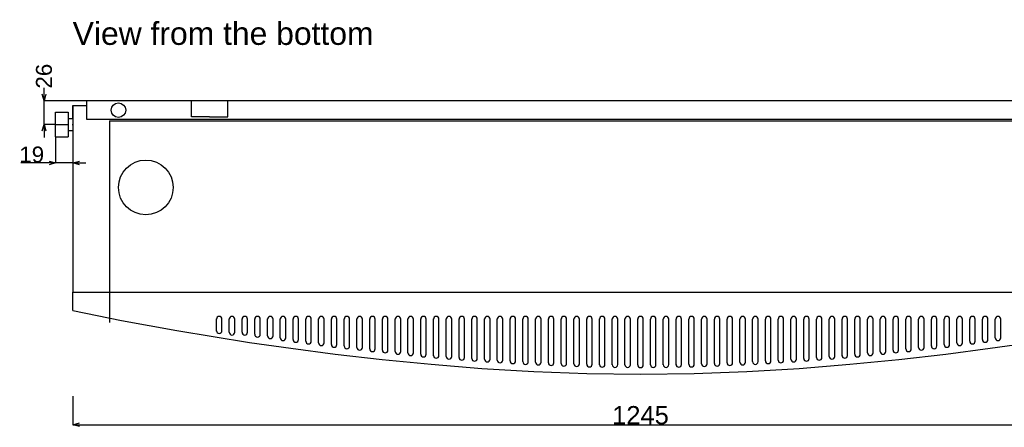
# Model space of a CAD drawing. Extents: x -655 to 3485, y -653 to 2062.
# Tile 2 of 6: x -58 to 1021, y -653 to -206. Entities that reach past the tile are written whole.
import ezdxf

# ---------------------------------------------------------------- set-up
doc = ezdxf.new("R2010")
doc.units = 0
doc.header["$MEASUREMENT"] = 0
doc.linetypes.add('Achse', pattern=[11.5, 0, -4, 7.5, 0])
for name, color, linetype in [('Kóty délkové', 7, 'Continuous'), ('Oblouky a kružnice', 7, 'Continuous'), ('Textové bloky', 7, 'Continuous'), ('W_BETON_N2', 7, 'Continuous'), ('W_BETON_N4', 7, 'Continuous'), ('W_VERBLEND_N2', 7, 'Continuous'), ('Čáry', 7, 'Continuous')]:
    doc.layers.add(name, color=color, linetype=linetype)
doc.styles.add('GENERATED_STYLE_1', font='ARIAL.ttf')
doc.dimstyles.new('Dimstyle_611', dxfattribs={"dimtxt": 17.5, "dimasz": 7.125, "dimexe": 0.18, "dimexo": 0, "dimgap": 0.09, "dimtad": 1, "dimdec": 0, "dimzin": 0, "dimdsep": 46, "dimtxsty": 'GENERATED_STYLE_1', "dimblk": 'ARROWHEAD_3', "dimblk1": 'ARROWHEAD_3', "dimblk2": 'ARROWHEAD_3', "dimcen": 0.09, "dimclrd": 7, "dimclre": 7, "dimclrt": 7, "dimazin": 0, "dimtfac": 1, "dimtdec": 4, "dimtmove": 0, "dimatfit": 0, "dimfxl": 1, "dimtolj": 1, "dimtzin": 0, "dimarcsym": 0})
doc.dimstyles.new('Peter', dxfattribs={"dimtxt": 20, "dimasz": 7.125, "dimexe": 0.18, "dimexo": 0, "dimgap": 0.09, "dimtad": 1, "dimdec": 0, "dimzin": 0, "dimdsep": 46, "dimtxsty": 'GENERATED_STYLE_1', "dimblk": 'ARROWHEAD_3', "dimblk1": 'ARROWHEAD_3', "dimblk2": 'ARROWHEAD_3', "dimcen": 0.09, "dimclrd": 7, "dimclre": 7, "dimclrt": 7, "dimazin": 0, "dimtfac": 1, "dimtdec": 4, "dimtmove": 0, "dimatfit": 0, "dimfxl": 1, "dimtolj": 1, "dimtzin": 0, "dimarcsym": 0})

# ---------------------------------------------------------------- blocks, each defined once
blk = doc.blocks.new('SPLINE_2', base_point=(9313.4, 2299.5))
at = {"layer": 'W_VERBLEND_N2', "color": 7, "linetype": 'Continuous'}
blk.add_lwpolyline([(9313.4, 2299.5), (9366.6, 2288.6), (9427.6, 2277.4), (9507, 2264.5), (9552.4, 2258), (9601.1, 2251.7), (9652.5, 2245.8), (9706.3, 2240.5), (9762, 2236), (9819.1, 2232.5), (9877.2, 2230.3), (9935.9, 2229.5), (9994.6, 2230.3), (10052.7, 2232.5), (10109.8, 2236), (10165.5, 2240.5), (10219.3, 2245.8), (10270.7, 2251.7), (10319.4, 2258), (10364.8, 2264.5), (10444.2, 2277.4), (10505.2, 2288.6), (10558.4, 2299.5)], dxfattribs=at)
blk = doc.blocks.new('ARROWHEAD_3')
at = {"color": 0, "linetype": 'Continuous'}
blk.add_line((0, 0), (-1, 0), dxfattribs=at)
blk.add_lwpolyline([(-1, 0.2679), (0, 0), (-1, -0.2679)], dxfattribs=at)
blk = doc.blocks.new('*D29')
at = {"layer": 'Defpoints', "color": 0}
for p in [(-31.6, -295), (15, -295), (-19, -321)]:
    blk.add_point(p, dxfattribs=at)
at = {"layer": 'Kóty délkové', "color": 7, "linetype": 'Continuous', "lineweight": -2}
for p, q in [((-31.6, -287.9), (-31.6, -280.8)), ((15, -295), (-31.8, -295)), ((-31.6, -321), (-31.6, -295)), ((-19, -321), (-31.8, -321)), ((-31.6, -321), (-31.6, -335.3))]:
    blk.add_line(p, q, dxfattribs=at)
at = {"layer": 'Kóty délkové', "color": 7, "lineweight": -2, "xscale": 7.124999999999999, "yscale": 7.124999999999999, "zscale": 7.124999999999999}
for p, rotation in [((-31.6, -295), 269.9999999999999), ((-31.6, -321), 89.99999999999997)]:
    blk.add_blockref('ARROWHEAD_3', p, dxfattribs=dict(at, rotation=rotation))
at = {"layer": 'Kóty délkové', "color": 7, "linetype": 'Continuous', "insert": (-31.6, -268), "char_height": 17.5, "attachment_point": 5, "rotation": 90, "style": 'GENERATED_STYLE_1'}
blk.add_mtext('\\A1;26', dxfattribs=at)
blk = doc.blocks.new('*D30')
at = {"layer": 'Defpoints', "color": 0}
for p in [(0, -300), (-19, -334.5), (-19, -363.2)]:
    blk.add_point(p, dxfattribs=at)
at = {"layer": 'Kóty délkové', "color": 7, "linetype": 'Continuous', "lineweight": -2}
for p, q in [((0, -300), (0, -363.4)), ((-19, -334.5), (-19, -363.4)), ((-19, -363.2), (-56.9, -363.2)), ((0, -363.2), (-19, -363.2)), ((0, -363.2), (14.2, -363.2))]:
    blk.add_line(p, q, dxfattribs=at)
at = {"layer": 'Kóty délkové', "color": 7, "lineweight": -2, "xscale": 7.124999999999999, "yscale": 7.124999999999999, "zscale": 7.124999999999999}
blk.add_blockref('ARROWHEAD_3', (-19, -363.2), dxfattribs=at)
at = {"layer": 'Kóty délkové', "color": 7, "lineweight": -2, "xscale": 7.124999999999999, "yscale": 7.124999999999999, "zscale": 7.124999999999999, "rotation": 180}
blk.add_blockref('ARROWHEAD_3', (0, -363.2), dxfattribs=at)
at = {"layer": 'Kóty délkové', "color": 7, "linetype": 'Continuous', "insert": (-45.1, -354.1), "char_height": 17.5, "attachment_point": 5, "style": 'GENERATED_STYLE_1'}
blk.add_mtext('\\A1;19', dxfattribs=at)
blk = doc.blocks.new('*D163')
at = {"color": 7, "linetype": 'Continuous', "lineweight": -2}
for p, q in [((0, -619.1), (0, -650.5)), ((1245, -619.1), (1245, -650.5)), ((7.1, -650.3), (1237.9, -650.3))]:
    blk.add_line(p, q, dxfattribs=at)
at = {"layer": 'Defpoints', "color": 0}
for p in [(0, -619.1), (1245, -619.1), (1245, -650.3)]:
    blk.add_point(p, dxfattribs=at)
at = {"color": 7, "lineweight": -2, "xscale": 7.124999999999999, "yscale": 7.124999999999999, "zscale": 7.124999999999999, "rotation": 180}
blk.add_blockref('ARROWHEAD_3', (0, -650.3), dxfattribs=at)
at = {"color": 7, "lineweight": -2, "xscale": 7.124999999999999, "yscale": 7.124999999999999, "zscale": 7.124999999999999}
blk.add_blockref('ARROWHEAD_3', (1245, -650.3), dxfattribs=at)
at = {"color": 7, "linetype": 'Continuous', "lineweight": 0, "insert": (622.5, -640), "char_height": 20, "attachment_point": 5, "style": 'GENERATED_STYLE_1'}
blk.add_mtext('\\A1;1245', dxfattribs=at)

msp = doc.modelspace()

# ---------------------------------------------------------------- linework, layer by layer
at = {"layer": 'Oblouky a kružnice', "color": 7, "linetype": 'Continuous'}
for centre, radius in [((50, -305.3), 8), ((80, -390), 30)]:
    msp.add_circle(centre, radius, dxfattribs=at)
at = {"layer": 'W_BETON_N2', "color": 7, "linetype": 'Continuous'}
for p, q in [((15, -295), (15, -315)), ((0, -525), (0, -505)), ((157.5, -547.7), (157.5, -534.3)), ((163.5, -547.7), (163.5, -534.5)), ((171.5, -548.9), (171.5, -534.3)), ((177.5, -548.9), (177.5, -534.5)), ((185.5, -548.9), (185.5, -534.3)), ((191.5, -548.9), (191.5, -534.5)), ((199.5, -551.1), (199.5, -534.3)), ((205.5, -551.1), (205.5, -534.5)), ((213.5, -552.8), (213.5, -534.3)), ((219.5, -552.8), (219.5, -534.5)), ((227.5, -555.1), (227.5, -534.3)), ((233.5, -555.1), (233.5, -534.5)), ((241.5, -556.9), (241.5, -534.3)), ((247.5, -556.9), (247.5, -534.5)), ((255.5, -558.7), (255.5, -534.3)), ((261.5, -558.7), (261.5, -534.5)), ((269.5, -560.5), (269.5, -534.3)), ((275.5, -560.5), (275.5, -534.5)), ((283.5, -562.3), (283.5, -534.3)), ((289.5, -562.3), (289.5, -534.5)), ((297.5, -564.2), (297.5, -534.3)), ((303.5, -564.2), (303.5, -534.5)), ((311.5, -565.5), (311.5, -534.3)), ((317.5, -565.5), (317.5, -534.5)), ((325.5, -567.1), (325.5, -534.3)), ((331.5, -567.1), (331.5, -534.5)), ((339.5, -568.5), (339.5, -534.3)), ((345.5, -568.5), (345.5, -534.5)), ((353.5, -570), (353.5, -534.3)), ((359.5, -570.1), (359.5, -534.5)), ((367.5, -571.5), (367.5, -534.3)), ((373.5, -571.5), (373.5, -534.5)), ((381.5, -572.9), (381.5, -534.3)), ((387.5, -572.9), (387.5, -534.5)), ((395.5, -574.6), (395.5, -534.3)), ((401.5, -574.6), (401.5, -534.5)), ((409.5, -575.4), (409.5, -534.3)), ((415.5, -575.4), (415.5, -534.5)), ((423.5, -576.5), (423.5, -534.3)), ((429.5, -576.5), (429.5, -534.5)), ((437.5, -577.6), (437.5, -534.3)), ((443.5, -577.6), (443.5, -534.5)), ((451.5, -578.5), (451.5, -534.3)), ((457.5, -578.5), (457.5, -534.5)), ((465.5, -579.4), (465.5, -534.3)), ((471.5, -579.4), (471.5, -534.5)), ((479.5, -580.3), (479.5, -534.3)), ((485.5, -580.3), (485.5, -534.5)), ((493.5, -581.1), (493.5, -534.3)), ((499.5, -581.1), (499.5, -534.5)), ((507.5, -581.8), (507.5, -534.3)), ((513.5, -581.8), (513.5, -534.5)), ((521.5, -582.4), (521.5, -534.3)), ((527.5, -582.4), (527.5, -534.5)), ((535.5, -583), (535.5, -534.3)), ((541.5, -583), (541.5, -534.5)), ((549.5, -583.5), (549.5, -534.3)), ((555.5, -583.5), (555.5, -534.5)), ((563.5, -583.9), (563.5, -534.3)), ((569.5, -583.9), (569.5, -534.5)), ((577.5, -584.6), (577.5, -534.3)), ((583.5, -584.6), (583.5, -534.5)), ((591.5, -584.6), (591.5, -534.3)), ((597.5, -584.6), (597.5, -534.5)), ((605.5, -584.6), (605.5, -534.3)), ((611.5, -584.6), (611.5, -534.5)), ((619.5, -584.6), (619.5, -534.3)), ((625.5, -584.6), (625.5, -534.5)), ((633.5, -584.6), (633.5, -534.5)), ((639.5, -584.6), (639.5, -534.3)), ((647.5, -584.6), (647.5, -534.5)), ((653.5, -584.6), (653.5, -534.3)), ((661.5, -584.6), (661.5, -534.5)), ((667.5, -584.6), (667.5, -534.3)), ((675.5, -583.9), (675.5, -534.5)), ((681.5, -583.9), (681.5, -534.3)), ((689.5, -583.5), (689.5, -534.5)), ((695.5, -583.5), (695.5, -534.3)), ((703.5, -583), (703.5, -534.5)), ((709.5, -583), (709.5, -534.3)), ((717.5, -582.4), (717.5, -534.5)), ((723.5, -582.4), (723.5, -534.3)), ((731.5, -581.8), (731.5, -534.5)), ((737.5, -581.8), (737.5, -534.3)), ((745.5, -581.1), (745.5, -534.5)), ((751.5, -581.1), (751.5, -534.3)), ((759.5, -580.3), (759.5, -534.5)), ((765.5, -580.3), (765.5, -534.3)), ((773.5, -579.4), (773.5, -534.5)), ((779.5, -579.4), (779.5, -534.3)), ((787.5, -578.5), (787.5, -534.5)), ((793.5, -578.5), (793.5, -534.3)), ((801.5, -577.6), (801.5, -534.5)), ((807.5, -577.6), (807.5, -534.3)), ((815.5, -576.5), (815.5, -534.5)), ((821.5, -576.5), (821.5, -534.3)), ((829.5, -575.4), (829.5, -534.5)), ((835.5, -575.4), (835.5, -534.3)), ((843.5, -574.6), (843.5, -534.5)), ((849.5, -574.6), (849.5, -534.3)), ((857.5, -572.9), (857.5, -534.5)), ((863.5, -572.9), (863.5, -534.3)), ((871.5, -571.5), (871.5, -534.5)), ((877.5, -571.5), (877.5, -534.3)), ((885.5, -570.1), (885.5, -534.5)), ((891.5, -570), (891.5, -534.3)), ((899.5, -568.5), (899.5, -534.5)), ((905.5, -568.5), (905.5, -534.3)), ((913.5, -567.1), (913.5, -534.5)), ((919.5, -567.1), (919.5, -534.3)), ((927.5, -565.5), (927.5, -534.5)), ((933.5, -565.5), (933.5, -534.3)), ((941.5, -564.2), (941.5, -534.5)), ((947.5, -564.2), (947.5, -534.3)), ((955.5, -562.3), (955.5, -534.5)), ((961.5, -562.3), (961.5, -534.3)), ((969.5, -560.5), (969.5, -534.5)), ((975.5, -560.5), (975.5, -534.3)), ((983.5, -558.7), (983.5, -534.5)), ((989.5, -558.7), (989.5, -534.3)), ((997.5, -556.9), (997.5, -534.5)), ((1003.5, -556.9), (1003.5, -534.3)), ((1011.5, -555.1), (1011.5, -534.5)), ((1017.5, -555.1), (1017.5, -534.3))]:
    msp.add_line(p, q, dxfattribs=at)
at = {"layer": 'W_BETON_N4', "color": 7, "linetype": 'Continuous'}
for centre, start, end in [((160.5, -534.5), 0, 180), ((174.5, -534.5), 0, 180), ((188.5, -534.5), 0, 180), ((202.5, -534.5), 0, 180), ((216.5, -534.5), 0, 180), ((230.5, -534.5), 0, 180), ((244.5, -534.5), 0, 180), ((258.5, -534.5), 0, 180), ((272.5, -534.5), 0, 180), ((286.5, -534.5), 0, 180), ((300.5, -534.5), 0, 180), ((314.5, -534.5), 0, 180), ((328.5, -534.5), 0, 180), ((342.5, -534.5), 0, 180), ((356.5, -534.5), 0, 180), ((370.5, -534.5), 0, 180), ((384.5, -534.5), 0, 180), ((398.5, -534.5), 0, 180), ((412.5, -534.5), 0, 180), ((426.5, -534.5), 0, 180), ((440.5, -534.5), 0, 180), ((454.5, -534.5), 0, 180), ((468.5, -534.5), 0, 180), ((482.5, -534.5), 0, 180), ((496.5, -534.5), 0, 180), ((510.5, -534.5), 0, 180), ((524.5, -534.5), 0, 180), ((538.5, -534.5), 0, 180), ((552.5, -534.5), 0, 180), ((566.5, -534.5), 0, 180), ((580.5, -534.5), 0, 180), ((594.5, -534.5), 0, 180), ((608.5, -534.5), 0, 180), ((622.5, -534.5), 0, 180), ((636.5, -534.5), 0, 180), ((650.5, -534.5), 0, 180), ((664.5, -534.5), 0, 180), ((678.5, -534.5), 0, 180), ((692.5, -534.5), 0, 180), ((706.5, -534.5), 0, 180), ((720.5, -534.5), 0, 180), ((734.5, -534.5), 0, 180), ((748.5, -534.5), 0, 180), ((762.5, -534.5), 0, 180), ((776.5, -534.5), 0, 180), ((790.5, -534.5), 0, 180), ((804.5, -534.5), 0, 180), ((818.5, -534.5), 0, 180), ((832.5, -534.5), 0, 180), ((846.5, -534.5), 0, 180), ((860.5, -534.5), 0, 180), ((874.5, -534.5), 0, 180), ((888.5, -534.5), 0, 180), ((902.5, -534.5), 0, 180), ((916.5, -534.5), 0, 180), ((930.5, -534.5), 0, 180), ((944.5, -534.5), 0, 180), ((958.5, -534.5), 0, 180), ((972.5, -534.5), 0, 180), ((986.5, -534.5), 0, 180), ((1000.5, -534.5), 0, 180), ((1014.5, -534.5), 0, 180), ((160.5, -547.2), 180, 0), ((174.5, -548.9), 180, 0), ((188.5, -548.9), 180, 0), ((202.5, -551.1), 180, 0), ((216.5, -552.8), 180, 0), ((230.5, -555.1), 180, 0), ((244.5, -556.9), 180, 0), ((258.5, -558.7), 180, 0), ((272.5, -560.5), 180, 0), ((972.5, -560.5), 180, 0), ((986.5, -558.7), 180, 0), ((1000.5, -556.9), 180, 0), ((1014.5, -555.1), 180, 0), ((286.5, -562.3), 180, 0), ((300.5, -563.9), 180, 0), ((314.5, -565.5), 180, 0), ((328.5, -567.1), 180, 0), ((342.5, -568.5), 180, 0), ((356.5, -570.1), 180, 0), ((370.5, -571.5), 180, 0), ((874.5, -571.5), 180, 0), ((888.5, -570.1), 180, 0), ((902.5, -568.5), 180, 0), ((916.5, -567.1), 180, 0), ((930.5, -565.5), 180, 0), ((944.5, -563.9), 180, 0), ((958.5, -562.3), 180, 0), ((384.5, -572.9), 180, 0), ((398.5, -574.3), 180, 0), ((412.5, -575.4), 180, 0), ((426.5, -576.5), 180, 0), ((440.5, -577.6), 180, 0), ((454.5, -578.5), 180, 0), ((468.5, -579.4), 180, 0), ((482.5, -580.3), 180, 0), ((496.5, -581.1), 180, 0), ((510.5, -581.8), 180, 0), ((524.5, -582.4), 180, 0), ((538.5, -583), 180, 0), ((706.5, -583), 180, 0), ((720.5, -582.4), 180, 0), ((734.5, -581.8), 180, 0), ((748.5, -581.1), 180, 0), ((762.5, -580.3), 180, 0), ((776.5, -579.4), 180, 0), ((790.5, -578.5), 180, 0), ((804.5, -577.6), 180, 0), ((818.5, -576.5), 180, 0), ((832.5, -575.4), 180, 0), ((846.5, -574.3), 180, 0), ((860.5, -572.9), 180, 0), ((552.5, -583.5), 180, 0), ((566.5, -583.9), 180, 0), ((580.5, -584.2), 180, 0), ((594.5, -584.4), 180, 0), ((608.5, -584.5), 180, 0), ((622.5, -584.6), 180, 0), ((636.5, -584.5), 180, 0), ((650.5, -584.4), 180, 0), ((664.5, -584.2), 180, 0), ((678.5, -583.9), 180, 0), ((692.5, -583.5), 180, 0)]:
    msp.add_arc(centre, 3, start, end, dxfattribs=at)
at = {"layer": 'Čáry', "color": 7, "linetype": 'Continuous'}
for p, q in [((0, -300), (15, -300)), ((1230, -295), (15, -295)), ((15, -295), (15, -315)), ((130, -312.7), (130, -295)), ((170, -312.7), (170, -295)), ((150, -312.7), (130, -312.7)), ((150, -312.7), (170, -312.7)), ((0, -315), (0, -505)), ((15, -315), (1230, -315)), ((40, -317), (1205, -317)), ((40, -317), (40, -538.3)), ((0, -505), (1245, -505))]:
    msp.add_line(p, q, dxfattribs=at)
at = {"layer": 'Čáry', "color": 1, "linetype": 'Continuous'}
for p, q in [((0, -315), (0, -300)), ((-19, -334.5), (-19, -307.5)), ((-19, -307.5), (-5, -307.5)), ((-5, -307.5), (-5, -334.5)), ((-19, -321), (-5, -321)), ((-5, -314.5), (0, -314.5)), ((-19, -334.5), (-5, -334.5)), ((-5, -327.5), (0, -327.5))]:
    msp.add_line(p, q, dxfattribs=at)
at = {"layer": 'Čáry', "color": 1, "linetype": 'Achse'}
msp.add_line((-5, -321), (0, -321), dxfattribs=at)

# ---------------------------------------------------------------- block references
at = {"layer": 'W_VERBLEND_N2', "color": 7, "linetype": 'Continuous'}
msp.add_blockref('SPLINE_2', (0, -525), dxfattribs=at)

# ---------------------------------------------------------------- texts
at = {"layer": 'Textové bloky', "color": 7, "insert": (-0.2, -208.7), "char_height": 25, "width": 340.436, "attachment_point": 1, "style": 'GENERATED_STYLE_1'}
msp.add_mtext('{View from the bottom}', dxfattribs=at)

# ---------------------------------------------------------------- dimensions: what is measured, and where the dimension line sits
at = {"linetype": 'Continuous', "lineweight": 0}
dim = msp.add_linear_dim(base=(1245, -650.3), p1=(0, -619.1), p2=(1245, -619.1), dimstyle='Peter', dxfattribs=at)
dim.commit()
dim.dimension.update_dxf_attribs({"geometry": '*D163', "text_midpoint": (622.5, -640)})
at = {"layer": 'Kóty délkové', "color": 7, "linetype": 'Continuous'}
dim = msp.add_linear_dim(base=(-31.6, -295), p1=(-19, -321), p2=(15, -295), angle=90, dimstyle='Dimstyle_611', dxfattribs=at)
dim.commit()
dim.dimension.update_dxf_attribs({"geometry": '*D29', "text_midpoint": (-31.6, -268), "text_rotation": 90})
dim = msp.add_linear_dim(base=(-19, -363.2), p1=(0, -300), p2=(-19, -334.5), angle=180, dimstyle='Dimstyle_611', dxfattribs=at)
dim.commit()
dim.dimension.update_dxf_attribs({"geometry": '*D30', "text_midpoint": (-45.1, -354.1)})

doc.saveas('drawing.dxf')
